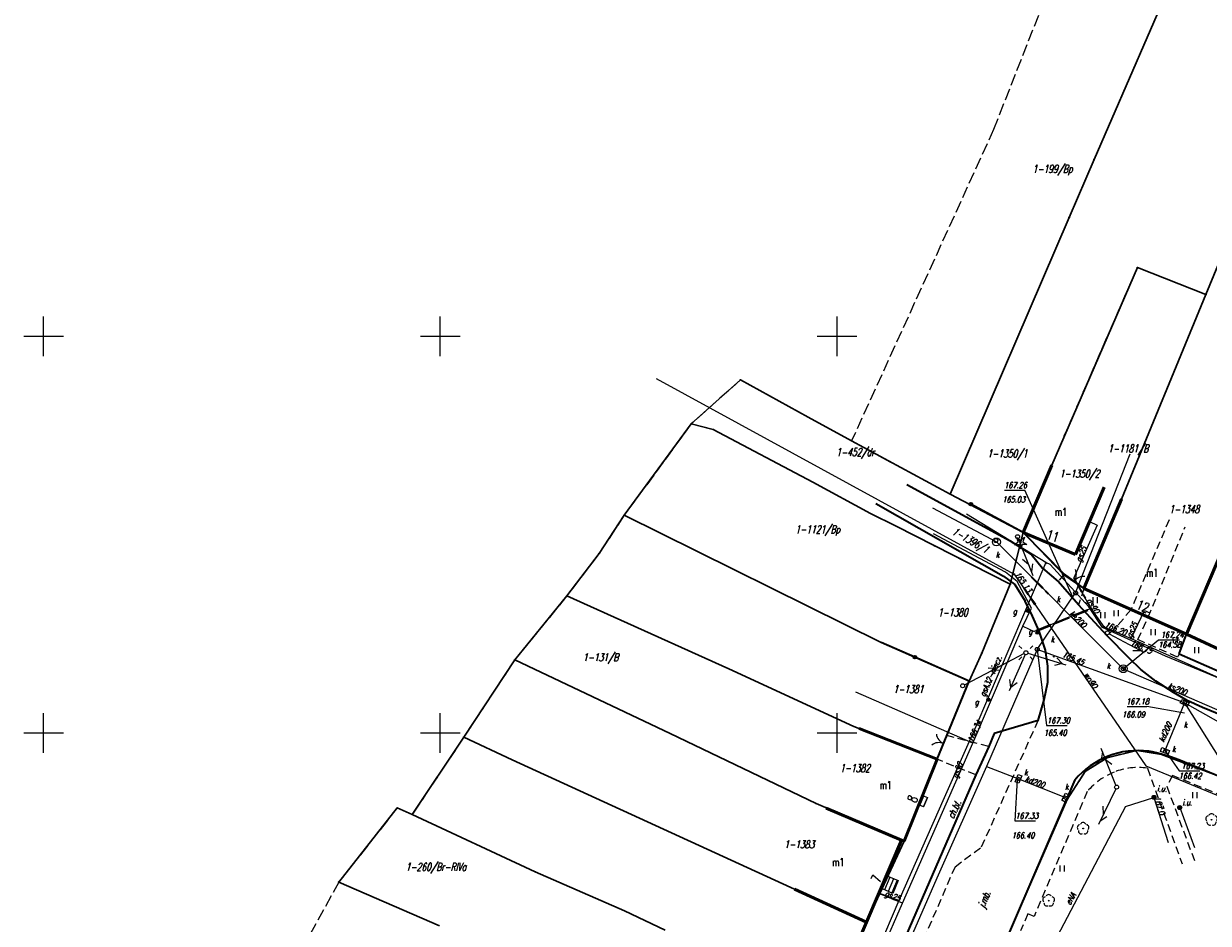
# Model space of a CAD drawing. Header units: metres. Extents: x 7535003 to 7537817, y 5638943 to 5640002.
# Tile 4 of 12: x 7535698 to 7535847, y 5639776 to 5639889. Entities that reach past the tile are written whole.
import ezdxf
from ezdxf.enums import TextEntityAlignment as Align

# ---------------------------------------------------------------- set-up
doc = ezdxf.new("R2010")
doc.units = ezdxf.units.M
doc.header["$MEASUREMENT"] = 0
for name, pattern in [('1', [0]), ('1_EGBS', [0]), ('1_EGBSG', [0]), ('1_EGBU_A', [0]), ('1_EGBZ', [1.5, 1, -0.5]), ('2', [1.5, 1, -0.5]), ('4', [2.5, 1.5, -1]), ('BGT', [0]), ('BPO', [2.5, 2, -0.5]), ('GDE', [0]), ('GUK', [2, 1.5, -0.5]), ('KOC', [1.5, 1, -0.5]), ('KOJ', [0]), ('UOK', [0]), ('UPE', [0]), ('UPG', [0]), ('UPK', [0]), ('UPW', [0])]:
    doc.linetypes.add(name, pattern=pattern)
doc.layers.get('0').update_dxf_attribs({"color": 250, "linetype": 'CONTINUOUS', "lineweight": 100})
for name, color, linetype, lineweight in [('Dzialki', 241, 'GDE', 30), ('EGBB_E_T_0', 204, 'CONTINUOUS', 20), ('EGBB_L_1', 46, '1_EGBU_A', 50), ('EGBC_L_4', 252, '1_EGBZ', 18), ('EGBE_L_3', 252, '1_EGBS', 18), ('Kontury', 3, 'GUK', 18), ('Numery_dzialek', 241, 'CONTINUOUS', 9), ('Numery_konturow', 3, 'CONTINUOUS', 9), ('Podzial_sekcyjny_krzyze', 7, '1', 18), ('Punkty', 7, 'CONTINUOUS', 18), ('SDROK_T_0', 252, 'CONTINUOUS', 18), ('SDROK_T_1', 252, 'CONTINUOUS', 18), ('SDRPK_L_0', 252, '1', 35), ('SDRPK_L_2', 252, '4', 18), ('SDRPK_L_3', 252, '1', 35), ('SZOPO_L_0', 84, 'BGT', 18), ('SZOPO_L_2', 84, 'BGT', 18), ('SZOPO_T_0', 84, 'CONTINUOUS', 18), ('SZOPO_T_1', 84, 'CONTINUOUS', 18), ('SZZPZ_T_0', 82, 'CONTINUOUS', 18), ('SZZPZ_T_1', 82, 'CONTINUOUS', 18), ('UEEOA_T_3', 1, 'CONTINUOUS', 13), ('UEEOC_T_0', 1, 'CONTINUOUS', 13), ('UEEOO_T_0', 1, 'CONTINUOUS', 13), ('UEEPA_T_2', 1, 'CONTINUOUS', 13), ('UEEPA_T_3', 1, 'CONTINUOUS', 13), ('UEEPC_T_0', 1, 'CONTINUOUS', 13), ('UEEPON_L_0', 1, '1', 13), ('UGGOA_T_0', 52, 'CONTINUOUS', 13), ('UGGOA_T_1', 52, 'CONTINUOUS', 13), ('UGGOC_T_1', 52, 'CONTINUOUS', 13), ('UGGOO_T_1', 52, 'CONTINUOUS', 13), ('UGGPA_T_0', 52, 'CONTINUOUS', 13), ('UGGPA_T_2', 52, 'CONTINUOUS', 13), ('UGGPA_T_9', 52, 'CONTINUOUS', 13), ('UGGPC_T_1', 52, 'CONTINUOUS', 13), ('UGGPO_L_3', 52, '1', 13), ('UGGPO_L_4', 52, '1', 13), ('UWWOC_T_0', 7, 'CONTINUOUS', 13), ('UWWOO_T_0', 5, 'CONTINUOUS', 13), ('UWWPC_T_0', 7, 'CONTINUOUS', 13), ('UWWPO_L_0', 5, '1', 13), ('UZBOA_L_0', 7, 'BPO', 13)]:
    doc.layers.add(name, color=color, linetype=linetype, lineweight=lineweight)
for name, color, linetype, lineweight, true_color in [('EADTD_T_0', 7, 'CONTINUOUS', 25, 0x800080), ('UKKOA_T_1', 7, 'CONTINUOUS', 13, 0x804000), ('UKKOA_T_2', 7, 'CONTINUOUS', 13, 0x804000), ('UKKOC_T_2', 7, 'CONTINUOUS', 13, 0x804000), ('UKKOO_T_1', 7, 'CONTINUOUS', 13, 0x804000), ('UKKOO_T_2', 7, 'CONTINUOUS', 13, 0x804000), ('UKKPA_L_18', 7, '1', 13, 0x804000), ('UKKPA_T_3', 7, 'CONTINUOUS', 13, 0x804000), ('UKKPA_T_6', 7, 'CONTINUOUS', 13, 0x804000), ('UKKPA_T_7', 7, 'CONTINUOUS', 13, 0x804000), ('UKKPC_T_2', 7, 'CONTINUOUS', 13, 0x804000), ('UKKPO_L_3', 7, '1', 13, 0x804000), ('UKKPO_L_6', 7, '1', 13, 0x804000), ('UKKPO_L_7', 7, '1', 13, 0x804000), ('UTTPA_T_3', 7, 'CONTINUOUS', 13, 0xff8000)]:
    doc.layers.add(name, color=color, linetype=linetype, lineweight=lineweight, true_color=true_color)
doc.styles.get("Standard").update_dxf_attribs({"font": 'Simplex.SHX', "width": 0.75})

# ---------------------------------------------------------------- blocks, each defined once
blk = doc.blocks.new('GRO')
at = {"color": 0, "linetype": 'Continuous'}
blk.add_circle((0, 0), 0.045, dxfattribs=at)
blk = doc.blocks.new('BGB')
at = {"color": 0, "linetype": 'Continuous'}
for centre, start, end in [((-1.5, 0), 359.9995, 60), ((1.5, 0), 120, 180.0005)]:
    blk.add_arc(centre, 1.5, start, end, dxfattribs=at)
blk = doc.blocks.new('TRA1')
at = {"color": 0, "linetype": 'Continuous'}
for p, q in [((-0.2625, -0.375), (-0.2625, 0.375)), ((0.2625, -0.375), (0.2625, 0.375))]:
    blk.add_line(p, q, dxfattribs=at)
blk = doc.blocks.new('DLI')
at = {"color": 0, "linetype": 'Continuous'}
blk.add_circle((0, 0), 0.045, dxfattribs=at)
for centre, start, end in [((-0.36, 0.12), 102.1445, 221.86), ((0, 0.38), 30.1401, 149.8599), ((0.36, 0.12), 318.14, 77.8555), ((-0.22, -0.3), 174.1482, 293.8542), ((0.22, -0.3), 246.1458, 5.8518)]:
    blk.add_arc(centre, 0.375, start, end, dxfattribs=at)
blk = doc.blocks.new('DIG')
at = {"color": 0, "linetype": 'Continuous'}
for p, q in [((-0.78225, -0.26495), (-0.3012, 0.09375)), ((-0.3012, 0.09375), (-0.4937, 0.6621)), ((-0.4937, 0.6621), (-0.0039, 0.31545)), ((-0.0039, 0.31545), (0.4771, 0.67415)), ((0.4771, 0.67415), (0.2988, 0.1012)), ((0.2988, 0.1012), (0.7886, -0.24545)), ((-0.18225, -0.2575), (-0.78225, -0.26495)), ((0.01025, -0.82585), (-0.18225, -0.2575)), ((0.1886, -0.2529), (0.01025, -0.82585)), ((0.7886, -0.24545), (0.1886, -0.2529))]:
    blk.add_line(p, q, dxfattribs=at)
blk.add_circle((0, 0), 0.045, dxfattribs=at)
blk = doc.blocks.new('SLS')
at = {"color": 0, "linetype": 'Continuous'}
blk.add_circle((0, 0), 0.25, dxfattribs=at)
blk = doc.blocks.new('PNN')
at = {"color": 0, "linetype": 'Continuous'}
for p, q in [((0.25, 0), (5.25, 0)), ((3.9, 0.5), (4.76605, 0)), ((4.76605, 0), (3.9, -0.5))]:
    blk.add_line(p, q, dxfattribs=at)
blk = doc.blocks.new('LAT')
at = {"color": 0, "linetype": 'Continuous'}
for p, q in [((-0.53035, 0.53035), (-0.8839, 0.8839)), ((0.53035, 0.53035), (0.8839, 0.8839)), ((-0.53035, -0.53035), (-0.8839, -0.8839)), ((0.53035, -0.53035), (0.8839, -0.8839))]:
    blk.add_line(p, q, dxfattribs=at)
blk = doc.blocks.new('UAR')
at = {"color": 0, "linetype": 'Continuous'}
for radius in [0.25, 0.225, 0.2, 0.175, 0.15, 0.125, 0.1, 0.075, 0.05, 0.025, 0.00715]:
    blk.add_circle((0, 0), radius, dxfattribs=at)
blk = doc.blocks.new('UGE')
at = {"color": 0, "linetype": 'Continuous'}
blk.add_circle((0, 0), 0.0625, dxfattribs=at)
blk = doc.blocks.new('USG')
at = {"color": 0, "linetype": 'Continuous'}
blk.add_line((0, -0.25), (0, 0.25), dxfattribs=at)
blk = doc.blocks.new('ZAS')
at = {"color": 0, "linetype": 'Continuous'}
for radius in [0.2, 0.175, 0.15, 0.125, 0.1, 0.075, 0.05, 0.025, 0.00715]:
    blk.add_circle((0, 0), radius, dxfattribs=at)
blk = doc.blocks.new('UGG')
at = {"color": 0, "linetype": 'Continuous'}
blk.add_circle((0, 0), 0.0625, dxfattribs=at)
blk = doc.blocks.new('WLZ')
at = {"color": 0, "linetype": 'Continuous'}
blk.add_circle((0, 0), 0.25, dxfattribs=at)
blk = doc.blocks.new('KRA')
at = {"color": 0, "linetype": 'Continuous'}
for p, q in [((-0.5, -0.25), (-0.5, 0.25)), ((-0.5, 0.25), (0.5, 0.25)), ((-0.175, 0.25), (-0.175, -0.25)), ((0.175, 0.25), (0.175, -0.25)), ((0.5, 0.25), (0.5, -0.25)), ((0.5, -0.25), (-0.5, -0.25))]:
    blk.add_line(p, q, dxfattribs=at)
blk = doc.blocks.new('UGK')
at = {"color": 0, "linetype": 'Continuous'}
blk.add_circle((0, 0), 0.0625, dxfattribs=at)
blk = doc.blocks.new('PLT')
at = {"color": 0, "linetype": 'Continuous'}
for p, q in [((0.25, 0), (5.25, 0)), ((3.76605, 0), (2.9, -0.5)), ((3.9, 0.5), (4.76605, 0))]:
    blk.add_line(p, q, dxfattribs=at)
blk = doc.blocks.new('UGW')
at = {"color": 0, "linetype": 'Continuous'}
blk.add_circle((0, 0), 0.0625, dxfattribs=at)

msp = doc.modelspace()

# ---------------------------------------------------------------- linework, layer by layer
at = {"layer": 'Dzialki'}
for p, q in [((7535843.62, 5639898.2), (7535832.38, 5639872.29)), ((7535862.27, 5639893.67), (7535846.46, 5639855.27)), ((7535832.38, 5639872.29), (7535829.25, 5639864.98)), ((7535829.25, 5639864.98), (7535814.24, 5639830.09)), ((7535844.01, 5639812.44), (7535866.85, 5639866.03)), ((7535827.04, 5639833.77), (7535837.84, 5639858.68)), ((7535837.84, 5639858.68), (7535846.46, 5639855.27)), ((7535846.46, 5639855.27), (7535835.85, 5639829.47)), ((7535787.83, 5639844.52), (7535781.62, 5639838.95)), ((7535796.36, 5639839.81), (7535787.83, 5639844.52)), ((7535801.82, 5639836.81), (7535796.36, 5639839.81)), ((7535781.62, 5639838.95), (7535773.18, 5639827.44)), ((7535784.4, 5639838.25), (7535781.62, 5639838.95)), ((7535796.94, 5639831.62), (7535784.4, 5639838.25)), ((7535814.24, 5639830.09), (7535801.82, 5639836.81)), ((7535823.45, 5639825.26), (7535827.04, 5639833.77)), ((7535804.2, 5639827.67), (7535796.94, 5639831.62)), ((7535814.24, 5639830.09), (7535823.45, 5639825.26)), ((7535835.85, 5639829.47), (7535831.09, 5639818.21)), ((7535807.43, 5639826.05), (7535804.2, 5639827.67)), ((7535773.18, 5639827.44), (7535770.01, 5639822.61)), ((7535773.18, 5639827.44), (7535805.55, 5639811.4)), ((7535821.81, 5639818.75), (7535807.43, 5639826.05)), ((7535821.81, 5639818.75), (7535823.45, 5639825.26)), ((7535823.45, 5639825.26), (7535828.59, 5639819.93)), ((7535770.01, 5639822.61), (7535765.96, 5639817.28)), ((7535818.23, 5639810.07), (7535821.81, 5639818.75)), ((7535828.59, 5639819.93), (7535831.09, 5639818.21)), ((7535765.96, 5639817.28), (7535759.38, 5639809.22)), ((7535765.96, 5639817.28), (7535786.37, 5639808.09)), ((7535831.09, 5639818.21), (7535844.01, 5639812.44)), ((7535805.55, 5639811.4), (7535816.66, 5639806.54)), ((7535844.01, 5639812.44), (7535854.36, 5639807.65)), ((7535816.66, 5639806.54), (7535818.23, 5639810.07)), ((7535759.38, 5639809.22), (7535752.96, 5639799.47)), ((7535759.38, 5639809.22), (7535778.96, 5639799.92)), ((7535786.37, 5639808.09), (7535802.12, 5639800.82)), ((7535812.6, 5639796.69), (7535816.66, 5639806.54)), ((7535802.12, 5639800.82), (7535812.6, 5639796.69)), ((7535752.96, 5639799.47), (7535746.46, 5639789.71)), ((7535752.96, 5639799.47), (7535759.07, 5639796.61)), ((7535778.96, 5639799.92), (7535797.34, 5639791.09)), ((7535837.75, 5639797.8), (7535834.02, 5639796.88)), ((7535840.88, 5639797.29), (7535837.75, 5639797.8)), ((7535759.07, 5639796.61), (7535803.71, 5639776.15)), ((7535808.45, 5639786.35), (7535812.6, 5639796.69)), ((7535834.02, 5639796.88), (7535831.25, 5639795.15)), ((7535857.85, 5639790.81), (7535840.88, 5639797.29)), ((7535831.25, 5639795.15), (7535829.01, 5639791.62)), ((7535744.58, 5639790.54), (7535737.21, 5639781.21)), ((7535746.46, 5639789.71), (7535744.58, 5639790.54)), ((7535797.34, 5639791.09), (7535808.45, 5639786.35)), ((7535829.01, 5639791.62), (7535802.41, 5639730.6)), ((7535746.46, 5639789.71), (7535761.97, 5639782.51)), ((7535803.71, 5639776.15), (7535808.45, 5639786.35)), ((7535761.97, 5639782.51), (7535773.21, 5639777.59)), ((7535737.21, 5639781.21), (7535749.9, 5639775.7)), ((7535773.21, 5639777.59), (7535778.33, 5639775.13)), ((7535799.41, 5639766.21), (7535803.71, 5639776.15))]:
    msp.add_line(p, q, dxfattribs=at)
at = {"layer": 'EGBB_L_1', "linetype": '1_EGBU_A'}
for p, q in [((7535823.45, 5639825.26), (7535827.04, 5639833.77)), ((7535833.64, 5639830.98), (7535830.06, 5639822.5)), ((7535831.09, 5639818.21), (7535835.85, 5639829.47)), ((7535830.06, 5639822.5), (7535823.45, 5639825.26)), ((7535844.01, 5639812.44), (7535848.86, 5639823.81)), ((7535844.01, 5639812.44), (7535831.09, 5639818.21)), ((7535854.36, 5639807.65), (7535844.01, 5639812.44)), ((7535802.78, 5639800.56), (7535812.6, 5639796.69)), ((7535812.6, 5639796.69), (7535808.45, 5639786.35)), ((7535798.64, 5639790.53), (7535808.1, 5639786.49)), ((7535808.1, 5639786.49), (7535803.71, 5639776.15)), ((7535808.45, 5639786.35), (7535808.1, 5639786.49)), ((7535794.65, 5639780.3), (7535803.71, 5639776.15)), ((7535803.71, 5639776.15), (7535794.65, 5639780.3)), ((7535803.71, 5639776.15), (7535799.41, 5639766.21))]:
    msp.add_line(p, q, dxfattribs=at)
at = {"layer": 'EGBC_L_4', "linetype": '1_EGBZ'}
for p, q in [((7535841.83, 5639826.87), (7535837.04, 5639815.55)), ((7535839.2, 5639814.59), (7535843.87, 5639825.98)), ((7535837.04, 5639815.55), (7535839.2, 5639814.59))]:
    msp.add_line(p, q, dxfattribs=at)
at = {"layer": 'EGBE_L_3', "linetype": '1_EGBS'}
for p, q in [((7535810.28, 5639790.92), (7535810.77, 5639792.13)), ((7535810.44, 5639790.86), (7535810.92, 5639792.07)), ((7535810.77, 5639792.13), (7535811.41, 5639791.87)), ((7535810.9, 5639790.67), (7535811.39, 5639791.88)), ((7535811.41, 5639791.87), (7535810.9, 5639790.67)), ((7535806.2, 5639782.02), (7535805.52, 5639780.42)), ((7535805.52, 5639780.42), (7535806.2, 5639782.02)), ((7535806.66, 5639781.82), (7535805.98, 5639780.22)), ((7535807.12, 5639781.63), (7535806.44, 5639780.03)), ((7535807.58, 5639781.43), (7535806.9, 5639779.83)), ((7535807.7, 5639781.38), (7535807.02, 5639779.78)), ((7535806.11, 5639780.17), (7535805.52, 5639780.42)), ((7535807.02, 5639779.78), (7535806.11, 5639780.17))]:
    msp.add_line(p, q, dxfattribs=at)
at = {"layer": 'EGBE_L_3', "linetype": '1_EGBSG'}
for p, q in [((7535810.9, 5639790.67), (7535810.28, 5639790.92)), ((7535806.2, 5639782.02), (7535807.7, 5639781.38))]:
    msp.add_line(p, q, dxfattribs=at)
at = {"layer": 'Kontury'}
for p, q in [((7535827.56, 5639896.04), (7535819.72, 5639876.08)), ((7535846.46, 5639855.27), (7535862.27, 5639893.67)), ((7535819.72, 5639876.08), (7535801.82, 5639836.81)), ((7535844.01, 5639812.44), (7535866.85, 5639866.03)), ((7535827.04, 5639833.77), (7535837.84, 5639858.68)), ((7535837.84, 5639858.68), (7535846.46, 5639855.27)), ((7535835.85, 5639829.47), (7535846.46, 5639855.27)), ((7535787.83, 5639844.52), (7535781.62, 5639838.95)), ((7535796.36, 5639839.81), (7535787.83, 5639844.52)), ((7535801.82, 5639836.81), (7535796.36, 5639839.81)), ((7535781.62, 5639838.95), (7535773.18, 5639827.44)), ((7535781.62, 5639838.95), (7535784.4, 5639838.25)), ((7535784.4, 5639838.25), (7535796.94, 5639831.62)), ((7535801.82, 5639836.81), (7535814.24, 5639830.09)), ((7535823.45, 5639825.26), (7535827.04, 5639833.77)), ((7535796.94, 5639831.62), (7535804.2, 5639827.67)), ((7535814.24, 5639830.09), (7535823.45, 5639825.26)), ((7535831.09, 5639818.21), (7535835.85, 5639829.47)), ((7535804.2, 5639827.67), (7535807.43, 5639826.05)), ((7535773.18, 5639827.44), (7535770.01, 5639822.61)), ((7535805.55, 5639811.4), (7535773.18, 5639827.44)), ((7535807.43, 5639826.05), (7535821.81, 5639818.75)), ((7535821.81, 5639818.75), (7535823.45, 5639825.26)), ((7535823.45, 5639825.26), (7535828.59, 5639819.93)), ((7535770.01, 5639822.61), (7535765.96, 5639817.28)), ((7535818.23, 5639810.07), (7535821.81, 5639818.75)), ((7535828.59, 5639819.93), (7535831.09, 5639818.21)), ((7535765.96, 5639817.28), (7535759.38, 5639809.22)), ((7535831.09, 5639818.21), (7535844.01, 5639812.44)), ((7535816.66, 5639806.54), (7535805.55, 5639811.4)), ((7535844.01, 5639812.44), (7535854.36, 5639807.65)), ((7535816.66, 5639806.54), (7535818.23, 5639810.07)), ((7535759.38, 5639809.22), (7535752.96, 5639799.47)), ((7535812.6, 5639796.69), (7535816.66, 5639806.54)), ((7535752.96, 5639799.47), (7535746.46, 5639789.71)), ((7535752.96, 5639799.47), (7535759.07, 5639796.61)), ((7535837.75, 5639797.8), (7535834.02, 5639796.88)), ((7535840.88, 5639797.29), (7535837.75, 5639797.8)), ((7535759.07, 5639796.61), (7535803.71, 5639776.15)), ((7535808.45, 5639786.35), (7535812.6, 5639796.69)), ((7535834.02, 5639796.88), (7535831.25, 5639795.15)), ((7535857.85, 5639790.81), (7535840.88, 5639797.29)), ((7535831.25, 5639795.15), (7535829.01, 5639791.62)), ((7535744.58, 5639790.54), (7535737.21, 5639781.21)), ((7535746.46, 5639789.71), (7535744.58, 5639790.54)), ((7535829.01, 5639791.62), (7535806.48, 5639739.94)), ((7535803.71, 5639776.15), (7535808.45, 5639786.35)), ((7535737.21, 5639781.21), (7535733.24, 5639773.95)), ((7535737.21, 5639781.21), (7535749.9, 5639775.7)), ((7535799.41, 5639766.21), (7535803.71, 5639776.15))]:
    msp.add_line(p, q, dxfattribs=at)
at = {"layer": 'Podzial_sekcyjny_krzyze'}
for p, q in [((7535700, 5639847.5), (7535700, 5639852.5)), ((7535750, 5639847.5), (7535750, 5639852.5)), ((7535800, 5639847.5), (7535800, 5639852.5)), ((7535697.5, 5639850), (7535702.5, 5639850)), ((7535747.5, 5639850), (7535752.5, 5639850)), ((7535797.5, 5639850), (7535802.5, 5639850)), ((7535700, 5639797.5), (7535700, 5639802.5)), ((7535750, 5639797.5), (7535750, 5639802.5)), ((7535800, 5639797.5), (7535800, 5639802.5)), ((7535697.5, 5639800), (7535702.5, 5639800)), ((7535747.5, 5639800), (7535752.5, 5639800)), ((7535797.5, 5639800), (7535802.5, 5639800))]:
    msp.add_line(p, q, dxfattribs=at)
at = {"layer": 'SDRPK_L_0', "linetype": 'KOJ'}
for p, q in [((7535822.39, 5639818.72), (7535823.68, 5639816.62)), ((7535830.42, 5639816.16), (7535827.85, 5639819.08)), ((7535824.64, 5639814.72), (7535823.68, 5639816.62)), ((7535834.03, 5639812.23), (7535830.42, 5639816.16)), ((7535825.46, 5639812.84), (7535824.64, 5639814.72)), ((7535826.26, 5639810.43), (7535825.46, 5639812.84)), ((7535836.8, 5639809.42), (7535834.03, 5639812.23)), ((7535826.56, 5639808.4), (7535826.26, 5639810.43)), ((7535826.54, 5639806.4), (7535826.56, 5639808.4)), ((7535838.26, 5639808), (7535836.8, 5639809.42)), ((7535840.15, 5639806.53), (7535838.26, 5639808)), ((7535826.08, 5639804.18), (7535826.54, 5639806.4)), ((7535842.37, 5639805.1), (7535840.15, 5639806.53)), ((7535825.33, 5639801.55), (7535826.08, 5639804.18)), ((7535844.13, 5639804.08), (7535842.37, 5639805.1)), ((7535846.03, 5639803.2), (7535844.13, 5639804.08)), ((7535848.59, 5639802.16), (7535846.03, 5639803.2)), ((7535825.33, 5639801.55), (7535819.8, 5639799.91)), ((7535819.8, 5639799.91), (7535819.1, 5639798.3)), ((7535819.1, 5639798.3), (7535817.49, 5639794.7)), ((7535875.83, 5639783.1), (7535843.06, 5639796.61)), ((7535817.49, 5639794.7), (7535804.76, 5639765.53)), ((7535829.94, 5639794.07), (7535803.9, 5639733.47))]:
    msp.add_line(p, q, dxfattribs=at)
for centre, radius, start, end in [((7535837.96, 5639787.27), 10.51, 82.7667, 139.7107), ((7535834.51, 5639774.07), 24.11, 69.2347, 78.5945)]:
    msp.add_arc(centre, radius, start, end, dxfattribs=at)
at = {"layer": 'SDRPK_L_2', "linetype": 'KOC'}
for p, q in [((7535828.62, 5639820.03), (7535827.85, 5639819.08)), ((7535831.09, 5639818.21), (7535830.42, 5639816.16)), ((7535837.04, 5639815.55), (7535835.07, 5639813.21)), ((7535837.9, 5639811.76), (7535839.2, 5639814.59)), ((7535835.07, 5639813.21), (7535834.03, 5639812.23)), ((7535842.9, 5639809.57), (7535837.9, 5639811.76)), ((7535843.12, 5639809.98), (7535842.9, 5639809.57)), ((7535818.21, 5639785.64), (7535825.33, 5639801.55)), ((7535819.1, 5639798.3), (7535813.83, 5639799.66)), ((7535817.49, 5639794.7), (7535812.6, 5639796.69)), ((7535839.1, 5639795.55), (7535843.48, 5639783.49)), ((7535842.25, 5639794.62), (7535841.54, 5639793.28)), ((7535841.54, 5639793.28), (7535845.13, 5639783.63)), ((7535870.92, 5639782.93), (7535842.25, 5639794.62)), ((7535831.51, 5639792.61), (7535824.82, 5639776.88)), ((7535814.86, 5639783.14), (7535818.21, 5639785.64)), ((7535814.86, 5639783.14), (7535807.97, 5639767.21)), ((7535824.04, 5639777.21), (7535823.12, 5639775.05)), ((7535824.82, 5639776.88), (7535824.04, 5639777.21))]:
    msp.add_line(p, q, dxfattribs=at)
for centre, radius, start, end in [((7535837.94, 5639787.25), 8.37, 111.0672, 140.1665), ((7535837.94, 5639787.42), 8.22, 81.8967, 111.507)]:
    msp.add_arc(centre, radius, start, end, dxfattribs=at)
at = {"layer": 'SDRPK_L_3', "linetype": 'KOJ'}
for p, q in [((7535808.78, 5639831.32), (7535821.81, 5639824.21)), ((7535804.89, 5639828.93), (7535820.98, 5639819.76)), ((7535821.81, 5639824.21), (7535824.45, 5639822.53)), ((7535824.45, 5639822.53), (7535825.87, 5639820.79)), ((7535825.87, 5639820.79), (7535827.85, 5639819.08)), ((7535820.98, 5639819.76), (7535822.39, 5639818.72))]:
    msp.add_line(p, q, dxfattribs=at)
at = {"layer": 'SZOPO_L_0', "linetype": 'BGT', "lineweight": 35}
for p, q in [((7535823.45, 5639825.26), (7535828.62, 5639820.03)), ((7535828.62, 5639820.03), (7535831.09, 5639818.21)), ((7535843.12, 5639809.98), (7535844.01, 5639812.44)), ((7535843.12, 5639809.98), (7535849.97, 5639806.93))]:
    msp.add_line(p, q, dxfattribs=at)
at = {"layer": 'SZOPO_L_2', "linetype": 'BGT', "lineweight": 35}
for p, q in [((7535816.86, 5639828.83), (7535816.78, 5639828.87)), ((7535823.45, 5639825.26), (7535816.86, 5639828.83)), ((7535809.79, 5639809.54), (7535805.55, 5639811.4)), ((7535816.66, 5639806.54), (7535809.79, 5639809.54)), ((7535814.16, 5639800.46), (7535816.66, 5639806.54)), ((7535812.6, 5639796.69), (7535814.16, 5639800.46))]:
    msp.add_line(p, q, dxfattribs=at)
for centre in [(7535816.86, 5639828.83), (7535809.79, 5639809.54)]:
    msp.add_circle(centre, 0.17, dxfattribs=at)
at = {"layer": 'UEEPON_L_0', "linetype": 'UPE', "lineweight": 13}
for p, q in [((7535836.36, 5639790.72), (7535839.93, 5639791.88)), ((7535839.93, 5639791.88), (7535841.71, 5639786.19)), ((7535843.17, 5639790.6), (7535845.04, 5639785.55))]:
    msp.add_line(p, q, dxfattribs=at)
at = {"layer": 'UEEPON_L_0', "linetype": '1'}
msp.add_line((7535836.36, 5639790.72), (7535823.27, 5639765.87), dxfattribs=at)
at = {"layer": 'UGGPO_L_3', "linetype": 'UPG', "lineweight": 13}
for p, q in [((7535832.78, 5639826.19), (7535829.81, 5639819.57)), ((7535831.81, 5639826.66), (7535832.78, 5639826.19)), ((7535821.21, 5639820.25), (7535812.15, 5639825.1)), ((7535822.68, 5639819.1), (7535821.21, 5639820.25)), ((7535824.5, 5639815.72), (7535822.68, 5639819.1)), ((7535829.81, 5639819.57), (7535831.99, 5639815.67)), ((7535823.4, 5639813.44), (7535824.5, 5639815.72)), ((7535831.99, 5639815.67), (7535824.85, 5639812.77)), ((7535831.99, 5639815.67), (7535833.63, 5639813.39)), ((7535837.06, 5639811.92), (7535838.72, 5639815.42)), ((7535838.72, 5639815.42), (7535839.42, 5639815.12)), ((7535817.11, 5639798.71), (7535823.4, 5639813.44)), ((7535823.4, 5639813.44), (7535824.85, 5639812.77)), ((7535833.63, 5639813.39), (7535837.06, 5639811.92)), ((7535837.06, 5639811.92), (7535853.81, 5639804.37)), ((7535817.11, 5639798.71), (7535802.34, 5639805.14)), ((7535808.26, 5639778.54), (7535817.11, 5639798.71)), ((7535808.26, 5639778.54), (7535805.24, 5639779.76)), ((7535802.23, 5639764.92), (7535808.26, 5639778.54))]:
    msp.add_line(p, q, dxfattribs=at)
at = {"layer": 'UGGPO_L_4', "linetype": '1'}
for p, q in [((7535826.28, 5639821.5), (7535816.32, 5639827.56)), ((7535826.28, 5639821.5), (7535817.47, 5639800.8)), ((7535826.84, 5639821.22), (7535826.28, 5639821.5)), ((7535831.71, 5639815.91), (7535826.84, 5639821.22)), ((7535833.45, 5639813.28), (7535831.71, 5639815.91)), ((7535841.39, 5639809.66), (7535833.45, 5639813.28)), ((7535853.48, 5639804.64), (7535841.39, 5639809.66)), ((7535817.47, 5639800.8), (7535813.51, 5639791.84)), ((7535813.51, 5639791.84), (7535807.76, 5639778.86)), ((7535807.76, 5639778.86), (7535805.26, 5639779.82)), ((7535807.76, 5639778.86), (7535801.18, 5639763.37))]:
    msp.add_line(p, q, dxfattribs=at)
at = {"layer": 'UKKOA_T_1', "linetype": 'Continuous'}
for p, q in [((7535836.06, 5639808.1), (7535840.51, 5639811.75)), ((7535840.51, 5639811.75), (7535843.15, 5639811.75))]:
    msp.add_line(p, q, dxfattribs=at)
at = {"layer": 'UKKOA_T_2', "linetype": 'Continuous'}
for p, q in [((7535821.09, 5639830.61), (7535823.67, 5639830.62)), ((7535829.7, 5639817.12), (7535823.67, 5639830.62)), ((7535825.21, 5639810.53), (7535826.38, 5639800.94)), ((7535843.79, 5639803.79), (7535848.4, 5639796.44)), ((7535836.56, 5639803.35), (7535839.03, 5639803.35)), ((7535843.77, 5639802.48), (7535839.03, 5639803.35)), ((7535826.38, 5639800.94), (7535828.99, 5639800.94)), ((7535841.32, 5639797.74), (7535843.1, 5639795.21)), ((7535843.1, 5639795.21), (7535845.71, 5639795.21)), ((7535822.7, 5639794.12), (7535822.38, 5639788.94)), ((7535822.38, 5639788.94), (7535824.99, 5639788.94))]:
    msp.add_line(p, q, dxfattribs=at)
at = {"layer": 'UKKPA_L_18', "linetype": 'UOK', "lineweight": 13}
for centre in [(7535820.07, 5639824.07), (7535836.06, 5639808.1)]:
    msp.add_circle(centre, 0.5, dxfattribs=at)
at = {"layer": 'UKKPO_L_3', "linetype": 'UPK', "lineweight": 13}
for p, q in [((7535812.04, 5639828.36), (7535820.07, 5639824.07)), ((7535820.07, 5639824.07), (7535836.06, 5639808.1)), ((7535836.06, 5639808.1), (7535849.79, 5639802.11))]:
    msp.add_line(p, q, dxfattribs=at)
at = {"layer": 'UKKPO_L_6', "linetype": 'UPK', "lineweight": 13}
for p, q in [((7535843.79, 5639803.79), (7535841.25, 5639797.66)), ((7535822.86, 5639794.22), (7535828.76, 5639791.85))]:
    msp.add_line(p, q, dxfattribs=at)
at = {"layer": 'UKKPO_L_7', "linetype": '1'}
for p, q in [((7535830.05, 5639817.64), (7535836.91, 5639835.2)), ((7535825.21, 5639810.53), (7535830.05, 5639817.64)), ((7535825.21, 5639810.53), (7535818.82, 5639795.78)), ((7535843.79, 5639803.79), (7535825.21, 5639810.53)), ((7535856.99, 5639796.31), (7535843.79, 5639803.79)), ((7535818.82, 5639795.78), (7535812.55, 5639781.69)), ((7535818.82, 5639795.78), (7535822.86, 5639794.22)), ((7535812.55, 5639781.69), (7535807.03, 5639769.01))]:
    msp.add_line(p, q, dxfattribs=at)
at = {"layer": 'UWWPO_L_0', "linetype": 'UPW'}
for p, q in [((7535777.21, 5639844.68), (7535822.32, 5639820.01)), ((7535822.32, 5639820.01), (7535838.9, 5639795.86)), ((7535838.9, 5639795.86), (7535870.56, 5639782.72))]:
    msp.add_line(p, q, dxfattribs=at)
at = {"layer": 'UZBOA_L_0', "linetype": 'BPO'}
for p, q in [((7535824.46, 5639819.62), (7535826.58, 5639817.5)), ((7535824.53, 5639819.69), (7535826.65, 5639817.57)), ((7535829.77, 5639819.55), (7535831.24, 5639816.93)), ((7535829.85, 5639819.59), (7535831.31, 5639816.97)), ((7535825.07, 5639812.95), (7535831.56, 5639815.58)), ((7535825.13, 5639812.8), (7535831.62, 5639815.43))]:
    msp.add_line(p, q, dxfattribs=at)
at = {"layer": 'UZBOA_L_0', "linetype": '2'}
for p, q in [((7535823.48, 5639818.23), (7535825.18, 5639815.75)), ((7535823.57, 5639818.28), (7535825.26, 5639815.81))]:
    msp.add_line(p, q, dxfattribs=at)

# ---------------------------------------------------------------- block references
at = {"layer": 'Punkty'}
for p in [(7535832.38, 5639872.29), (7535829.25, 5639864.98), (7535837.84, 5639858.68), (7535846.46, 5639855.27), (7535787.83, 5639844.52), (7535796.36, 5639839.81), (7535781.62, 5639838.95), (7535784.4, 5639838.25), (7535801.82, 5639836.81), (7535827.04, 5639833.77), (7535796.94, 5639831.62), (7535814.24, 5639830.09), (7535835.85, 5639829.47), (7535804.2, 5639827.67), (7535773.18, 5639827.44), (7535807.43, 5639826.05), (7535823.45, 5639825.26), (7535770.01, 5639822.61), (7535821.81, 5639818.75), (7535828.59, 5639819.93), (7535765.96, 5639817.28), (7535831.09, 5639818.21), (7535805.55, 5639811.4), (7535844.01, 5639812.44), (7535818.23, 5639810.07), (7535759.38, 5639809.22), (7535786.37, 5639808.09), (7535816.66, 5639806.54), (7535802.12, 5639800.82), (7535752.96, 5639799.47), (7535778.96, 5639799.92), (7535837.75, 5639797.8), (7535759.07, 5639796.61), (7535812.6, 5639796.69), (7535834.02, 5639796.88), (7535840.88, 5639797.29), (7535831.25, 5639795.15), (7535744.58, 5639790.54), (7535797.34, 5639791.09), (7535829.01, 5639791.62), (7535746.46, 5639789.71), (7535808.45, 5639786.35), (7535737.21, 5639781.21), (7535761.97, 5639782.51), (7535773.21, 5639777.59), (7535803.71, 5639776.15)]:
    msp.add_blockref('GRO', p, dxfattribs=at)
at = {"layer": 'SZOPO_T_0', "rotation": 323.6156471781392}
msp.add_blockref('BGB', (7535829.86, 5639819.12), dxfattribs=at)
at = {"layer": 'SZOPO_T_1', "rotation": 67.59449265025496}
msp.add_blockref('BGB', (7535813.42, 5639798.67), dxfattribs=at)
at = {"layer": 'SZZPZ_T_0'}
for name, p in [('DIG', (7535823.12, 5639823.99)), ('DLI', (7535847.18, 5639789.06))]:
    msp.add_blockref(name, p, dxfattribs=at)
at = {"layer": 'SZZPZ_T_1', "rotation": 0.06542319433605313}
for name, p in [('TRA1', (7535832.54, 5639816.73)), ('TRA1', (7535833.5, 5639814.85)), ('TRA1', (7535835.19, 5639815.08)), ('TRA1', (7535839.85, 5639812.69)), ('TRA1', (7535842.63, 5639811.7)), ('TRA1', (7535845.33, 5639810.45)), ('TRA1', (7535845.1, 5639792.16)), ('DLI', (7535831, 5639787.95)), ('TRA1', (7535828.37, 5639782.91)), ('DLI', (7535826.66, 5639778.86))]:
    msp.add_blockref(name, p, dxfattribs=at)
at = {"layer": 'UEEPA_T_2'}
for name, p, rotation in [('LAT', (7535823.79, 5639810.11), 0.06542319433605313), ('SLS', (7535823.79, 5639810.11), 0.06542319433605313), ('PNN', (7535815.82, 5639805.94), 27.62805053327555), ('SLS', (7535815.82, 5639805.94), 0.06542319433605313)]:
    msp.add_blockref(name, p, dxfattribs=dict(at, rotation=rotation))
for p in [(7535839.93, 5639791.88), (7535843.17, 5639790.6)]:
    msp.add_blockref('UAR', p, dxfattribs=at)
at = {"layer": 'UEEPA_T_3'}
for name, p, rotation in [('SLS', (7535834.06, 5639812.63), 0.06542319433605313), ('PNN', (7535834.06, 5639812.63), 331.554446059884), ('PNN', (7535823.79, 5639810.11), 207.6280692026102), ('PNN', (7535823.79, 5639810.11), 246.4058944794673), ('PNN', (7535823.79, 5639810.11), 343.2622560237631)]:
    msp.add_blockref(name, p, dxfattribs=dict(at, rotation=rotation))
at = {"layer": 'UEEPC_T_0'}
msp.add_blockref('UGE', (7535839.93, 5639791.88), dxfattribs=at)
at = {"layer": 'UGGPA_T_0'}
for p, rotation in [((7535825.25, 5639812.63), 269.9999974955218), ((7535819.06, 5639804.19), 2.789712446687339)]:
    msp.add_blockref('ZAS', p, dxfattribs=dict(at, rotation=rotation))
at = {"layer": 'UGGPA_T_2'}
msp.add_blockref('ZAS', (7535824.03, 5639815.39), dxfattribs=at)
at = {"layer": 'UGGPA_T_9', "rotation": 235.7188204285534}
msp.add_blockref('USG', (7535826.28, 5639821.5), dxfattribs=at)
at = {"layer": 'UGGPC_T_1'}
for p in [(7535833.63, 5639813.39), (7535837.06, 5639811.92)]:
    msp.add_blockref('UGG', p, dxfattribs=at)
at = {"layer": 'UKKPA_T_3'}
for p in [(7535820, 5639824.24), (7535836.06, 5639808.1)]:
    msp.add_blockref('WLZ', p, dxfattribs=at)
at = {"layer": 'UKKPA_T_6'}
msp.add_blockref('WLZ', (7535830.05, 5639817.64), dxfattribs=at)
for p, rotation in [((7535843.79, 5639803.79), 334.0114239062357), ((7535841.32, 5639797.74), 339.572779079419), ((7535822.86, 5639794.22), 67.5395506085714), ((7535828.76, 5639791.85), 62.47327145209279)]:
    msp.add_blockref('KRA', p, dxfattribs=dict(at, rotation=rotation))
at = {"layer": 'UKKPA_T_7', "rotation": 0.06542319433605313}
msp.add_blockref('WLZ', (7535825.21, 5639810.53), dxfattribs=at)
at = {"layer": 'UKKPC_T_2'}
msp.add_blockref('UGK', (7535827.31, 5639809.62), dxfattribs=at)
at = {"layer": 'UTTPA_T_3'}
for name, p, rotation in [('PLT', (7535822.74, 5639824.74), 291.5563750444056), ('SLS', (7535822.74, 5639824.74), 222.9443039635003), ('PLT', (7535835.22, 5639793.17), 111.5563768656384), ('SLS', (7535835.22, 5639793.17), 260.6030164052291), ('PLT', (7535835.22, 5639793.17), 244.1539401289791)]:
    msp.add_blockref(name, p, dxfattribs=dict(at, rotation=rotation))
at = {"layer": 'UWWPC_T_0'}
msp.add_blockref('UGW', (7535822.32, 5639820.01), dxfattribs=at)

# ---------------------------------------------------------------- texts
at = {"layer": 'EADTD_T_0', "width": 0.7}
for s, rotation, p in [('11', 342.6054, (7535827, 5639824.22)), ('12', 335.9466, (7535838.3, 5639815.39)), ('8', 67.9054, (7535810.08, 5639791.44)), ('7', 65.7653, (7535805.53, 5639781.37))]:
    msp.add_text(s, height=1.25, rotation=rotation, dxfattribs=at).set_placement(p, align=Align.CENTER)
at = {"layer": 'EGBB_E_T_0', "width": 0.7}
for p in [(7535828.21, 5639827.86), (7535839.69, 5639820.19), (7535806.12, 5639793.42), (7535800.14, 5639783.71)]:
    msp.add_text('m1', height=1, dxfattribs=at).set_placement(p, align=Align.MIDDLE)
at = {"layer": 'Numery_dzialek', "oblique": 15, "width": 0.7}
for s, p in [('1-1350/1', (7535818.93, 5639835.71)), ('1-1350/2', (7535828.03, 5639833.18)), ('1-1348', (7535841.85, 5639828.71)), ('1-1380', (7535812.68, 5639815.69)), ('1-1381', (7535807.09, 5639806.01)), ('1-1382', (7535800.35, 5639796.07)), ('1-1383', (7535793.33, 5639786.46))]:
    msp.add_text(s, height=1, dxfattribs=at).set_placement(p, align=Align.TOP_LEFT)
msp.add_text('1-1396/1', height=1, rotation=329.9338, dxfattribs=at).set_placement((7535814.89, 5639825.98), align=Align.TOP_LEFT)
at = {"layer": 'Numery_konturow', "oblique": 15, "width": 0.7}
for s, p in [('1-199/Bp', (7535824.62, 5639871.6)), ('1-452/dr', (7535799.88, 5639835.9)), ('1-1181/B', (7535834.14, 5639836.35)), ('1-1121/Bp', (7535794.72, 5639826.16)), ('1-131/B', (7535767.95, 5639810.03)), ('1-260/Br-RIVa', (7535745.63, 5639783.61))]:
    msp.add_text(s, height=1, dxfattribs=at).set_placement(p, align=Align.TOP_LEFT)
at = {"layer": 'SDROK_T_0', "oblique": 15, "width": 0.7}
msp.add_text('j.mb.', height=0.9, rotation=67.238, dxfattribs=at).set_placement((7535818.13, 5639778.05), align=Align.MIDDLE_LEFT)
at = {"layer": 'SDROK_T_1', "oblique": 15, "width": 0.7}
msp.add_text('ch.bt.', height=0.9, rotation=64.9326, dxfattribs=at).set_placement((7535814.77, 5639790.37), align=Align.MIDDLE)
at = {"layer": 'UEEOA_T_3', "oblique": 15, "width": 0.7}
for p in [(7535840.32, 5639792.6), (7535843.49, 5639790.86)]:
    msp.add_text('i.u.', height=0.75, dxfattribs=at).set_placement(p)
at = {"layer": 'UEEOC_T_0', "oblique": 15, "width": 0.7}
msp.add_text('167.0', height=0.75, rotation=287.3712, dxfattribs=at).set_placement((7535839.93, 5639791.88))
at = {"layer": 'UEEOO_T_0', "oblique": 15, "width": 0.7}
msp.add_text('eNA', height=0.75, rotation=60.427, dxfattribs=at).set_placement((7535829.38, 5639778.25))
at = {"layer": 'UGGOA_T_0', "oblique": 15, "width": 0.7}
for p in [(7535824.09, 5639812.41), (7535817.33, 5639803.51)]:
    msp.add_text('g', height=0.75, dxfattribs=at).set_placement(p)
at = {"layer": 'UGGOA_T_1', "oblique": 15, "width": 0.7}
msp.add_text('g', height=0.75, dxfattribs=at).set_placement((7535822.13, 5639814.93))
at = {"layer": 'UGGOC_T_1', "oblique": 15, "width": 0.7}
for s, rotation, p in [('166.20', 336.7896, (7535833.63, 5639813.39)), ('166.34', 66.3074, (7535817.11, 5639798.71))]:
    msp.add_text(s, height=0.75, rotation=rotation, dxfattribs=at).set_placement(p)
msp.add_text('166.15', height=0.75, rotation=335.727, dxfattribs=at).set_placement((7535837.17, 5639811.79), align=Align.TOP_LEFT)
at = {"layer": 'UGGOO_T_1', "oblique": 15, "width": 0.7}
for s, rotation, p in [('gs25', 65.865, (7535830.67, 5639821.47)), ('gs90', 302.0202, (7535831.42, 5639816.69)), ('gs25', 64.6924, (7535837.06, 5639811.92)), ('gsA32-niecz.', 66.3627, (7535818.6, 5639804.5)), ('gs90', 66.906, (7535815.1, 5639794.24)), ('gs25', 337.9737, (7535805.94, 5639779.48))]:
    msp.add_text(s, height=0.75, rotation=rotation, dxfattribs=at).set_placement(p)
at = {"layer": 'UKKOA_T_1', "oblique": 15, "width": 0.7}
for p in [(7535819.99, 5639822.44), (7535833.97, 5639808.44)]:
    msp.add_text('k', height=0.75, dxfattribs=at).set_placement(p, align=Align.MIDDLE_LEFT)
for s, p in [('167.24', (7535840.78, 5639812.75)), ('164.58', (7535840.45, 5639811.5))]:
    msp.add_text(s, height=0.75, dxfattribs=at).set_placement(p, align=Align.TOP_LEFT)
at = {"layer": 'UKKOA_T_2', "oblique": 15, "width": 0.7}
for s, p in [('167.26', (7535823.93, 5639830.87)), ('167.18', (7535839.3, 5639803.6)), ('k', (7535829.15, 5639792.82))]:
    msp.add_text(s, height=0.75, rotation=0.0654, dxfattribs=at).set_placement(p, align=Align.RIGHT)
for s, p in [('165.03', (7535823.69, 5639829.8)), ('k', (7535828.1, 5639817.22)), ('166.09', (7535838.78, 5639802.69))]:
    msp.add_text(s, height=0.75, rotation=0.0654, dxfattribs=at).set_placement(p, align=Align.TOP_RIGHT)
for s, rotation, p in [('k', 0.0654, (7535826.9, 5639812.15)), ('k', 0.0654, (7535843.67, 5639801.4)), ('165.40', 0.0654, (7535826.04, 5639800.4)), ('167.33', 0.063, (7535822.45, 5639789.94)), ('166.40', 0.0654, (7535821.97, 5639787.46))]:
    msp.add_text(s, height=0.75, rotation=rotation, dxfattribs=at).set_placement(p, align=Align.TOP_LEFT)
for s, p in [('167.30', (7535826.45, 5639801.19)), ('k', (7535842.2, 5639797.57)), ('k', (7535823.57, 5639794.65))]:
    msp.add_text(s, height=0.75, rotation=0.0654, dxfattribs=at).set_placement(p)
for s, p in [('167.23', (7535843.37, 5639796.21)), ('166.42', (7535843.03, 5639794.96))]:
    msp.add_text(s, height=0.75, dxfattribs=at).set_placement(p, align=Align.TOP_LEFT)
at = {"layer": 'UKKOC_T_2', "oblique": 15, "width": 0.7}
msp.add_text('165.45', height=0.75, rotation=336.4354, dxfattribs=at).set_placement((7535828.27, 5639809.64))
at = {"layer": 'UKKOO_T_1', "oblique": 15, "width": 0.7}
for rotation, p in [(315.0359, (7535829.21, 5639814.94)), (336.4298, (7535841.6, 5639805.68))]:
    msp.add_text('ks200', height=0.75, rotation=rotation, dxfattribs=at).set_placement(p)
at = {"layer": 'UKKOO_T_2', "oblique": 15, "width": 0.7}
for rotation, p in [(64.8852, (7535841.16, 5639798.8)), (340.2011, (7535823.61, 5639793.9))]:
    msp.add_text('kd200', height=0.75, rotation=rotation, dxfattribs=at).set_placement(p)
at = {"layer": 'UWWOC_T_0', "oblique": 15, "width": 0.7}
msp.add_text('165.13', height=0.75, rotation=304.4713, dxfattribs=at).set_placement((7535822.32, 5639820.01))
at = {"layer": 'UWWOO_T_0', "oblique": 15, "width": 0.7}
msp.add_text('wo90', height=0.75, rotation=304.4713, dxfattribs=at).set_placement((7535831.05, 5639807.29))

doc.saveas('drawing.dxf')
